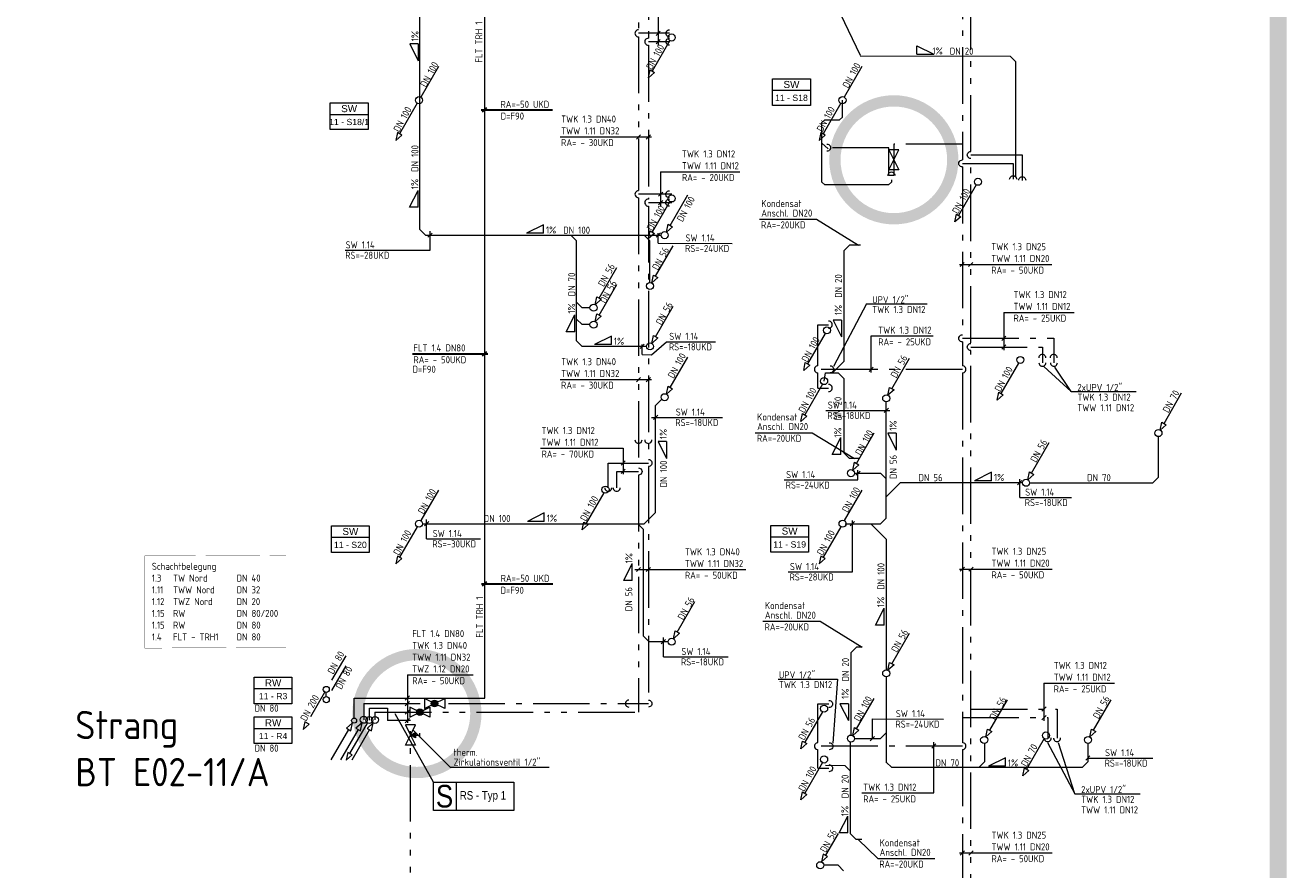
# Model space of a CAD drawing. Header units: metres. Extents: x -5 to 278, y -19 to 180.
# Tile 57 of 59: x 203 to 226, y 135 to 150. Entities that reach past the tile are written whole.
import ezdxf
from ezdxf.enums import TextEntityAlignment as Align

# ---------------------------------------------------------------- set-up
doc = ezdxf.new("R2010")
doc.units = ezdxf.units.M
doc.header["$LTSCALE"] = 0.1
for name, pattern in [('_PGMM_Ge_2Pkt', [16, 10, -2, 0, -2, 0, -2]), ('_PGMM_Ge_3Pkt', [18, 10, -2, 0, -2, 0, -2, 0, -2]), ('_PGMM_Ge_Ku', [6.5, 5, -1.5]), ('_PGMM_Ge_Pkt', [14, 10, -2, 0, -2])]:
    doc.linetypes.add(name, pattern=pattern)
doc.layers.get('0').update_dxf_attribs({"linetype": 'CONTINUOUS', "lineweight": 20})
for name, color, linetype, lineweight in [('A_TWW Bereiter_4', 34, 'CONTINUOUS', 20), ('S_Feuerlöschleitung trocken', 90, '_PGMM_FLT', 20), ('S_Feuerlöschleitung trocken TXT', 52, 'CONTINUOUS', 20), ('S_Kaltwasser', 90, '_PGMM_Ge_Pkt', 20), ('S_Kondensat', 23, 'CONTINUOUS', 20), ('S_Kondensat TXT', 23, 'CONTINUOUS', 20), ('S_Regenwasser', 162, '_PGMM_Ge_Ku', 20), ('S_Regenwasser TXT', 162, 'CONTINUOUS', 20), ('S_Schmutzwasser', 34, 'CONTINUOUS', 20), ('S_Schmutzwasser TXT', 34, 'CONTINUOUS', 20), ('S_Stempel Schott', 125, 'CONTINUOUS', 20), ('S_Symbol Absperrventile', 190, 'CONTINUOUS', 20), ('S_TXT Strang RW', 140, 'CONTINUOUS', 20), ('S_TXT Strang SW', 30, 'CONTINUOUS', 20), ('S_TXT Strangname', 6, 'CONTINUOUS', 20), ('S_TXT_W+K+Z', 125, 'CONTINUOUS', 20), ('S_Warmwasser', 10, '_PGMM_Ge_2Pkt', 20), ('S_Zirkulation', 21, '_PGMM_Ge_3Pkt', 20)]:
    doc.layers.add(name, color=color, linetype=linetype, lineweight=lineweight)
doc.styles.add('ACS_ISOCT', font='ISOCT')
doc.styles.add('Arial', font='arial.ttf')
doc.styles.add('ARIAL_NARROW', font='ARIALN.TTF')
doc.styles.get("Standard").update_dxf_attribs({"font": 'isocp.shx', "height": 0.001})
doc.linetypes.add('_PGMM_FLT', pattern='A,8,0,["FLT",ACS_ISOCT,S=1,R=0,X=0,Y=-0.5],-3.2', length=11.2)

# ---------------------------------------------------------------- blocks, each defined once
blk = doc.blocks.new('Sym_Absperrventile')
at = {"color": 0, "linetype": 'ByBlock', "const_width": 0.1}
blk.add_lwpolyline([(0, -0.522, 1), (0, 0.522, 1), (0, -0.522, -0.209016)], format="xyb", dxfattribs=at)
blk = doc.blocks.new('*U13')
at = {"linetype": 'ByBlock'}
h = blk.add_hatch(color=0, dxfattribs=at)
edge = h.paths.add_edge_path()
edge.add_arc((0, 0), 1.16, 0, 360)
at = {"color": 0, "linetype": 'ByBlock'}
for points in [[(0, 0), (-3.59, 1.79), (-3.59, -1.79), (0, 0)], [(0, 0), (3.59, 1.79), (3.59, -1.79), (0, 0)]]:
    blk.add_lwpolyline(points, dxfattribs=at)
blk.add_circle((0, 0), 1.16, dxfattribs=at)
blk = doc.blocks.new('*U17')
at = {"linetype": 'ByBlock'}
h = blk.add_hatch(color=0, dxfattribs=at)
h.dxf.hatch_style = 1
h.paths.add_polyline_path([(0, 0), (-0.92, 1.72), (0.92, 1.72)])
at = {"color": 0, "linetype": 'ByBlock'}
for points in [[(0, 0), (-3.59, 1.79), (-3.59, -1.79), (0, 0)], [(0, 0), (-0.92, 1.72), (0.92, 1.72), (0, 0)], [(-0.75, 3.2), (0.75, 3.2)], [(0, 1.72), (0, 3.2)], [(0, 0), (3.59, 1.79), (3.59, -1.79), (0, 0)]]:
    blk.add_lwpolyline(points, dxfattribs=at)
blk = doc.blocks.new('*U20')
at = {"color": 0, "linetype": 'ByBlock'}
for p, q in [((-0.099, -0.171), (-0.411, -0.712)), ((-0.031, -0.054), (-0.138, -0.149)), ((-0.138, -0.149), (-0.06, -0.194)), ((-0.06, -0.194), (-0.031, -0.054))]:
    blk.add_line(p, q, dxfattribs=at)
blk.add_circle((0, 0), 0.0625, dxfattribs=at)
blk = doc.blocks.new('*U21')
at = {"color": 0, "linetype": 'ByBlock'}
for p, q in [((-0.344, -0.595), (-0.031, -0.054)), ((-0.383, -0.573), (-0.411, -0.712)), ((-0.411, -0.712), (-0.305, -0.618)), ((-0.305, -0.618), (-0.383, -0.573))]:
    blk.add_line(p, q, dxfattribs=at)
blk.add_circle((0, 0), 0.0625, dxfattribs=at)
blk = doc.blocks.new('*U24')
at = {"color": 0, "linetype": 'ByBlock'}
for points in [[(0, 0), (-3.59, 1.79), (-3.59, -1.79), (0, 0)], [(0, 0), (3.59, 1.79), (3.59, -1.79), (0, 0)]]:
    blk.add_lwpolyline(points, dxfattribs=at)
blk = doc.blocks.new('*U26')
at = {"color": 0, "linetype": 'ByBlock'}
blk.add_wipeout([(0, 0), (0.671, 0), (0.671, -0.473), (0, -0.473)], dxfattribs=at)
blk.add_lwpolyline([(0, 0), (0.671, 0), (0.671, -0.473), (0, -0.473)], close=True, dxfattribs=at)
blk.add_lwpolyline([(0, -0.203), (0.671, -0.203)], dxfattribs=at)
blk.add_lwpolyline([(0, -0.203), (0.671, -0.203)], dxfattribs=at)
at = {"color": 0, "linetype": 'ByBlock', "insert": (0.336, -0.102), "char_height": 0.125, "width": 0.20598, "attachment_point": 5, "style": 'ACS_ISOCT'}
blk.add_mtext('{\\fArial|b0|i0|c0|p34;SW}', dxfattribs=at)
at = {"color": 0, "linetype": 'ByBlock', "style": 'Arial'}
blk.add_attdef('STRANG_NR.', text='', height=0.11, dxfattribs=at).set_placement((0.336, -0.338), align=Align.MIDDLE_CENTER)
blk = doc.blocks.new('*U27')
at = {"color": 0, "linetype": 'ByBlock'}
blk.add_wipeout([(0, 0), (0.671, 0), (0.671, -0.473), (0, -0.473)], dxfattribs=at)
blk.add_lwpolyline([(0, 0), (0.671, 0), (0.671, -0.473), (0, -0.473)], close=True, dxfattribs=at)
blk.add_lwpolyline([(0, -0.203), (0.671, -0.203)], dxfattribs=at)
blk.add_lwpolyline([(0, -0.203), (0.671, -0.203)], dxfattribs=at)
at = {"color": 0, "linetype": 'ByBlock', "insert": (0.336, -0.102), "char_height": 0.125, "width": 0.20598, "attachment_point": 5, "style": 'ACS_ISOCT'}
blk.add_mtext('{\\fArial|b0|i0|c0|p34;RW}', dxfattribs=at)
at = {"color": 0, "linetype": 'ByBlock', "style": 'Arial'}
blk.add_attdef('STRANG_NR.', text='', height=0.11, dxfattribs=at).set_placement((0.336, -0.338), align=Align.MIDDLE_CENTER)

msp = doc.modelspace()

# ---------------------------------------------------------------- linework, layer by layer
at = {"layer": 'S_Feuerlöschleitung trocken', "linetype": '_PGMM_FLT', "ltscale": 2}
for p, q in [((211.464, 138.163), (211.464, 168.906)), ((209.15, 138.163), (211.464, 138.163)), ((209.15, 137.808), (209.15, 138.163)), ((208.743, 137.066), (209.055, 137.607))]:
    msp.add_line(p, q, dxfattribs=at)
at = {"layer": 'S_Feuerlöschleitung trocken', "linetype": 'Continuous', "ltscale": 2}
for p, q in [((209.123, 137.724), (209.016, 137.629)), ((209.094, 137.584), (209.123, 137.724)), ((209.016, 137.629), (209.094, 137.584))]:
    msp.add_line(p, q, dxfattribs=at)
at = {"layer": 'S_Feuerlöschleitung trocken', "linetype": 'Continuous'}
msp.add_ellipse((209.15, 137.764), major_axis=(0, 0.0445), ratio=1, start_param=-1.570796, end_param=4.712389, dxfattribs=at)
at = {"layer": 'S_Feuerlöschleitung trocken TXT', "lineweight": 30}
for p, q in [((211.423, 148.542), (211.498, 148.618)), ((211.399, 148.58), (212.666, 148.58)), ((210.184, 144.26), (211.519, 144.26)), ((211.426, 144.222), (211.502, 144.297)), ((211.403, 140.186), (212.67, 140.186)), ((211.426, 140.148), (211.502, 140.224))]:
    msp.add_line(p, q, dxfattribs=at)
at = {"layer": 'S_Kaltwasser'}
for p, q in [((219.925, 155.687), (219.925, 147.692)), ((214.362, 152.973), (214.362, 149.848)), ((214.738, 149.785), (214.362, 149.785)), ((214.362, 149.723), (214.362, 146.998)), ((219.924, 147.567), (219.924, 144.595)), ((219.925, 147.63), (220.824, 147.629)), ((220.824, 147.63), (220.824, 147.35)), ((214.775, 146.935), (214.362, 146.935)), ((214.362, 146.873), (214.362, 142.387)), ((217.365, 144.045), (217.365, 144.774)), ((217.365, 144.774), (217.554, 144.774)), ((219.924, 144.47), (219.924, 144.045)), ((219.925, 144.533), (221.545, 144.533)), ((221.545, 144.533), (221.545, 144.1)), ((219.925, 143.983), (217.365, 143.983)), ((217.365, 143.652), (217.365, 143.92)), ((219.924, 143.92), (219.925, 137.375)), ((217.365, 143.652), (217.554, 143.652)), ((213.651, 141.887), (213.651, 142.325)), ((213.651, 142.325), (214.362, 142.325)), ((214.362, 142.262), (214.362, 138.127)), ((209.32, 138.065), (209.32, 137.778)), ((209.32, 138.065), (214.362, 138.065)), ((217.365, 137.373), (217.365, 138.059)), ((217.365, 138.059), (217.56, 138.059)), ((219.925, 137.818), (221.435, 137.818)), ((221.435, 137.818), (221.435, 137.457)), ((219.925, 137.312), (217.365, 137.312)), ((217.365, 136.923), (217.365, 137.248)), ((219.925, 137.25), (219.925, 129.984)), ((217.365, 136.923), (217.56, 136.923))]:
    msp.add_line(p, q, dxfattribs=at)
msp.add_lwpolyline([(219.925, 147.971), (218.71, 147.971), (218.71, 147.416), (218.624, 147.416), (218.624, 147.909), (217.525, 147.909)], dxfattribs=at)
at = {"layer": 'S_Kaltwasser', "linetype": 'Continuous'}
for centre, major_axis, start_param, end_param in [((214.362, 149.785), (-0.0625, 0), 4.708766, 7.866194), ((214.362, 146.935), (-0.0625, 0), 4.708766, 7.866194), ((217.555, 144.774), (0.0625, 0), 4.708766, 7.866194), ((221.542, 144.187), (0, 0.0625), 4.708766, 7.866194), ((217.365, 143.983), (0.0442, 0.0442), 0.781775, 3.939203), ((219.924, 143.983), (0.0625, 0), 4.708766, 7.866194), ((221.545, 144.1), (0, -0.0625), 4.708766, 7.866194), ((217.555, 143.652), (0.0625, 0), 4.708766, 7.866194), ((214.362, 142.734), (0, -0.0625), 4.708766, 7.866194), ((213.651, 141.887), (0, -0.0625), 4.708766, 7.866194), ((214.016, 138.065), (-0.0625, 0), 4.708766, 7.866194), ((221.435, 137.455), (0, -0.0625), 4.708766, 7.866194), ((217.365, 137.31), (-0.0625, 0), 4.708766, 7.866194), ((219.925, 137.312), (0.0625, 0), 4.708766, 7.866194)]:
    msp.add_ellipse(centre, major_axis=major_axis, ratio=1, start_param=start_param, end_param=end_param, dxfattribs=at)
at = {"layer": 'S_Kaltwasser', "linetype": 'Continuous', "extrusion": (0, 0, -1)}
for centre, major_axis, start_param, end_param in [((214.735, 149.785), (-0.0625, 0), 4.708766, 7.866194), ((217.525, 147.909), (-0.0442, 0.0442), 0.781775, 3.939203), ((219.924, 147.63), (-0.0625, 0), 4.708766, 7.866194), ((218.667, 147.416), (-0.0442, -0.0442), 0.781775, 3.939203), ((220.824, 147.35), (0.0442, 0.0442), 3.923368, 7.080795), ((214.734, 146.935), (-0.0442, 0.0442), 3.923368, 7.080795), ((219.924, 144.533), (-0.0625, 0), 4.708766, 7.866194), ((217.582, 143.983), (-0.0442, 0.0442), 0.781775, 3.939203), ((214.363, 142.325), (0.0625, 0), 4.708766, 7.866194), ((214.363, 138.065), (0.0625, 0), 4.708766, 7.866194), ((217.561, 138.057), (-0.0442, 0.0442), 0.781775, 3.939203), ((217.567, 137.31), (-0.0442, 0.0442), 0.781775, 3.939203), ((217.561, 136.921), (-0.0442, 0.0442), 0.781775, 3.939203)]:
    msp.add_ellipse(centre, major_axis=major_axis, ratio=1, start_param=start_param, end_param=end_param, dxfattribs=at)
at = {"layer": 'S_Kondensat'}
for p, q in [((218.114, 149.535), (220.768, 149.53)), ((220.768, 149.53), (220.868, 149.43)), ((220.868, 147.394), (220.868, 149.43)), ((217.922, 146.182), (217.822, 146.082)), ((218.122, 146.182), (217.922, 146.182)), ((217.822, 146.082), (217.822, 144.122)), ((217.475, 143.775), (217.5, 143.922)), ((217.5, 143.922), (217.722, 143.922)), ((217.622, 143.922), (217.822, 144.122)), ((217.722, 143.922), (217.822, 143.822)), ((217.822, 143.822), (217.822, 142.503)), ((217.922, 142.403), (217.822, 142.503)), ((218.099, 142.403), (217.922, 142.403)), ((218.048, 139.063), (217.948, 138.963)), ((218.148, 139.063), (218.048, 139.063)), ((217.948, 138.963), (217.948, 137.507)), ((217.94, 135.756), (217.94, 137.383)), ((217.5, 136.974), (217.84, 136.97)), ((217.84, 136.97), (217.94, 136.87)), ((218.04, 135.656), (217.94, 135.756)), ((218.14, 135.656), (218.04, 135.656))]:
    msp.add_line(p, q, dxfattribs=at)
at = {"layer": 'S_Kondensat TXT'}
for p, q in [((217.597, 150.63), (218.111, 149.548)), ((219.12, 149.563), (219.12, 149.713)), ((219.12, 149.713), (219.42, 149.563)), ((219.12, 149.563), (219.42, 149.563)), ((216.33, 146.641), (217.339, 146.641)), ((217.339, 146.641), (218.085, 146.182)), ((217.784, 144.857), (217.634, 144.857)), ((217.634, 144.857), (217.784, 144.557)), ((217.784, 144.857), (217.784, 144.557)), ((216.255, 142.862), (217.265, 142.862)), ((217.265, 142.862), (218.011, 142.403)), ((217.618, 142.475), (217.768, 142.775)), ((217.768, 142.475), (217.768, 142.775)), ((217.768, 142.475), (217.618, 142.475)), ((216.392, 139.522), (217.402, 139.522)), ((217.402, 139.522), (218.148, 139.063)), ((217.905, 138.063), (217.755, 138.063)), ((217.755, 138.063), (217.905, 137.763)), ((217.905, 138.063), (217.905, 137.763)), ((217.743, 135.773), (217.893, 136.073)), ((217.893, 135.773), (217.893, 136.073)), ((217.893, 135.773), (217.743, 135.773)), ((218.425, 135.321), (218.077, 135.656)), ((218.425, 135.321), (219.434, 135.321))]:
    msp.add_line(p, q, dxfattribs=at)
at = {"layer": 'S_Regenwasser'}
for p, q in [((209, 138.911), (208.688, 138.37)), ((209, 138.731), (208.688, 138.189)), ((208.625, 138.261), (208.313, 137.72)), ((208.655, 138.19), (208.655, 138.26)), ((208.274, 137.743), (208.245, 137.603)), ((208.245, 137.603), (208.352, 137.698)), ((208.352, 137.698), (208.274, 137.743))]:
    msp.add_line(p, q, dxfattribs=at)
at = {"layer": 'S_Regenwasser', "linetype": 'Continuous'}
for centre in [(208.655, 138.315), (208.655, 138.135)]:
    msp.add_ellipse(centre, major_axis=(0, 0.055), ratio=1, start_param=-1.570796, end_param=4.712389, dxfattribs=at)
at = {"layer": 'S_Schmutzwasser'}
for p, q in [((210.312, 146.46), (210.312, 151.39)), ((214.744, 149.806), (214.431, 149.265)), ((210.644, 149.345), (210.331, 148.804)), ((214.364, 149.148), (214.392, 149.287)), ((214.392, 149.287), (214.47, 149.242)), ((218.144, 149.345), (217.831, 148.804)), ((214.47, 149.242), (214.364, 149.148)), ((210.269, 148.696), (209.956, 148.155)), ((217.769, 148.696), (217.456, 148.155)), ((209.917, 148.177), (209.889, 148.038)), ((209.995, 148.132), (209.917, 148.177)), ((217.417, 148.177), (217.389, 148.038)), ((217.495, 148.132), (217.417, 148.177)), ((209.889, 148.038), (209.995, 148.132)), ((217.389, 148.038), (217.495, 148.132)), ((214.749, 146.531), (215.061, 147.072)), ((220.169, 147.251), (219.856, 146.709)), ((214.744, 146.956), (214.431, 146.415)), ((219.789, 146.593), (219.817, 146.732)), ((219.895, 146.687), (219.789, 146.593)), ((219.817, 146.732), (219.895, 146.687)), ((210.312, 146.46), (210.412, 146.36)), ((214.364, 146.298), (214.392, 146.437)), ((214.47, 146.392), (214.364, 146.298)), ((214.392, 146.437), (214.47, 146.392)), ((214.681, 146.414), (214.71, 146.554)), ((214.788, 146.509), (214.681, 146.414)), ((214.71, 146.554), (214.788, 146.509)), ((210.412, 146.36), (214.587, 146.36)), ((212.99, 146.36), (213.09, 146.26)), ((213.09, 144.49), (213.09, 146.26)), ((214.29, 146.36), (214.39, 146.26)), ((214.39, 145.522), (214.39, 146.26)), ((214.489, 145.631), (214.801, 146.172)), ((213.489, 145.246), (213.801, 145.787)), ((213.489, 144.946), (213.801, 145.487)), ((214.421, 145.514), (214.45, 145.654)), ((214.528, 145.609), (214.421, 145.514)), ((214.45, 145.654), (214.528, 145.609)), ((213.421, 145.129), (213.45, 145.269)), ((213.45, 145.269), (213.528, 145.224)), ((213.09, 145.175), (213.19, 145.075)), ((213.327, 145.075), (213.19, 145.075)), ((213.528, 145.224), (213.421, 145.129)), ((214.49, 144.561), (214.802, 145.102)), ((213.09, 144.875), (213.19, 144.775)), ((213.421, 144.829), (213.45, 144.969)), ((213.528, 144.924), (213.421, 144.829)), ((213.45, 144.969), (213.528, 144.924)), ((213.327, 144.775), (213.19, 144.775)), ((214.422, 144.444), (214.451, 144.584)), ((214.451, 144.584), (214.529, 144.539)), ((217.494, 144.621), (217.181, 144.08)), ((213.09, 144.49), (213.19, 144.39)), ((214.328, 144.39), (213.19, 144.39)), ((214.529, 144.539), (214.422, 144.444)), ((214.749, 143.661), (215.061, 144.202)), ((218.674, 143.641), (218.986, 144.182)), ((217.114, 143.963), (217.142, 144.102)), ((217.22, 144.057), (217.114, 143.963)), ((217.142, 144.102), (217.22, 144.057)), ((220.919, 144.096), (220.606, 143.555)), ((217.444, 143.721), (217.131, 143.18)), ((214.681, 143.544), (214.71, 143.684)), ((214.788, 143.639), (214.681, 143.544)), ((214.71, 143.684), (214.788, 143.639)), ((218.606, 143.524), (218.635, 143.664)), ((218.713, 143.619), (218.606, 143.524)), ((218.635, 143.664), (218.713, 143.619)), ((220.539, 143.438), (220.567, 143.577)), ((220.645, 143.532), (220.539, 143.438)), ((220.567, 143.577), (220.645, 143.532)), ((223.496, 143.025), (223.808, 143.566)), ((214.489, 143.345), (214.597, 143.452)), ((214.489, 141.45), (214.489, 143.345)), ((218.575, 141.35), (218.575, 143.407)), ((217.064, 143.063), (217.092, 143.202)), ((217.17, 143.157), (217.064, 143.063)), ((217.092, 143.202), (217.17, 143.157)), ((223.428, 142.908), (223.457, 143.047)), ((223.457, 143.047), (223.535, 143.002)), ((218.049, 142.316), (218.361, 142.857)), ((223.535, 143.002), (223.428, 142.908)), ((221.151, 142.146), (221.463, 142.687)), ((223.399, 142.076), (223.399, 142.791)), ((217.981, 142.199), (218.01, 142.339)), ((218.088, 142.294), (217.981, 142.199)), ((218.01, 142.339), (218.088, 142.294)), ((218.013, 142.145), (218.475, 142.145)), ((218.475, 142.145), (218.575, 142.045)), ((221.083, 142.029), (221.112, 142.169)), ((221.19, 142.124), (221.083, 142.029)), ((221.112, 142.169), (221.19, 142.124)), ((218.824, 141.975), (218.575, 141.726)), ((220.99, 141.975), (218.824, 141.975)), ((221.114, 141.976), (223.299, 141.976)), ((223.299, 141.976), (223.399, 142.076)), ((210.644, 141.845), (210.331, 141.304)), ((213.571, 141.799), (213.258, 141.257)), ((218.145, 141.845), (217.832, 141.304)), ((210.362, 141.25), (214.289, 141.25)), ((213.191, 141.14), (213.22, 141.28)), ((213.297, 141.235), (213.191, 141.14)), ((213.22, 141.28), (213.297, 141.235)), ((214.175, 141.25), (214.275, 141.15)), ((214.289, 141.25), (214.489, 141.45)), ((217.845, 141.25), (218.475, 141.25)), ((218.3, 141.25), (218.575, 140.975)), ((218.475, 141.25), (218.575, 141.35)), ((210.269, 141.196), (209.956, 140.655)), ((214.275, 139.26), (214.275, 141.15)), ((217.77, 141.196), (217.457, 140.655)), ((218.575, 140.975), (218.575, 138.662)), ((209.917, 140.677), (209.889, 140.538)), ((209.889, 140.538), (209.995, 140.632)), ((209.995, 140.632), (209.917, 140.677)), ((217.418, 140.677), (217.39, 140.538)), ((217.39, 140.538), (217.496, 140.632)), ((217.496, 140.632), (217.418, 140.677)), ((214.874, 139.331), (215.186, 139.872)), ((214.275, 139.26), (214.375, 139.16)), ((214.806, 139.214), (214.835, 139.354)), ((214.913, 139.309), (214.806, 139.214)), ((214.835, 139.354), (214.913, 139.309)), ((218.674, 138.771), (218.986, 139.312)), ((214.712, 139.16), (214.375, 139.16)), ((218.606, 138.654), (218.635, 138.794)), ((218.635, 138.794), (218.713, 138.749)), ((218.713, 138.749), (218.606, 138.654)), ((218.575, 138.537), (218.575, 137.013)), ((218.049, 137.616), (218.361, 138.157)), ((220.409, 137.592, 3.88), (220.721, 138.133, 3.88)), ((222.249, 137.592, -6.86), (222.561, 138.133, -6.86)), ((217.444, 137.921), (217.131, 137.38)), ((217.981, 137.499), (218.01, 137.639)), ((218.088, 137.594), (217.981, 137.499)), ((218.01, 137.639), (218.088, 137.594)), ((218.013, 137.445), (218.475, 137.445)), ((218.575, 137.545), (218.475, 137.445)), ((220.341, 137.475, 3.88), (220.37, 137.614, 3.88)), ((220.448, 137.569, 3.88), (220.341, 137.475, 3.88)), ((220.37, 137.614, 3.88), (220.448, 137.569, 3.88)), ((221.374, 137.446), (221.061, 136.905)), ((222.181, 137.475, -6.86), (222.21, 137.614, -6.86)), ((222.288, 137.569, -6.86), (222.181, 137.475, -6.86)), ((222.21, 137.614, -6.86), (222.288, 137.569, -6.86)), ((217.064, 137.263), (217.092, 137.402)), ((217.17, 137.357), (217.064, 137.263)), ((217.092, 137.402), (217.17, 137.357)), ((220.314, 137.358), (220.314, 137.033)), ((222.147, 137.358), (222.147, 137.033)), ((217.444, 137.021), (217.131, 136.48)), ((218.575, 137.03), (218.675, 136.93)), ((220.214, 136.933), (220.314, 137.033)), ((222.044, 136.93), (222.147, 137.033)), ((222.044, 136.93), (218.675, 136.93)), ((220.994, 136.788), (221.022, 136.927)), ((221.1, 136.882), (220.994, 136.788)), ((221.022, 136.927), (221.1, 136.882)), ((217.064, 136.363), (217.092, 136.502)), ((217.17, 136.457), (217.064, 136.363)), ((217.092, 136.502), (217.17, 136.457)), ((217.725, 135.766), (217.497, 135.378)), ((217.458, 135.401), (217.429, 135.261)), ((217.429, 135.261), (217.536, 135.356)), ((217.536, 135.356), (217.458, 135.401)), ((217.721, 135.205), (217.47, 135.205)), ((217.721, 135.205), (217.821, 135.105))]:
    msp.add_line(p, q, dxfattribs=at)
for points in [[(218.667, 147.341), (218.667, 147.297), (218.618, 147.254), (217.49, 147.254), (217.436, 147.301), (217.436, 148.357), (217.49, 148.404), (217.747, 148.404), (217.8, 148.452), (217.8, 148.75)], [(217.546, 147.891), (217.436, 147.988)]]:
    msp.add_lwpolyline(points, dxfattribs=at)
at = {"layer": 'S_Schmutzwasser', "linetype": 'Continuous'}
for centre in [(214.775, 149.86), (210.3, 148.75), (217.8, 148.75), (220.2, 147.305), (214.775, 147.01), (214.65, 146.36), (214.39, 145.46), (213.39, 145.075), (213.39, 144.775), (217.525, 144.675), (214.391, 144.39), (220.95, 144.15), (217.475, 143.775), (214.65, 143.49), (218.575, 143.47), (223.397, 142.854), (217.95, 142.145), (213.602, 141.853), (221.052, 141.975), (210.3, 141.25), (217.801, 141.25), (214.775, 139.16), (218.575, 138.6), (217.475, 137.975), (217.95, 137.445), (220.31, 137.421, 3.88), (221.405, 137.5), (222.15, 137.421, -6.86), (217.475, 137.075), (217.406, 135.202)]:
    msp.add_ellipse(centre, major_axis=(0, 0.0625), ratio=1, start_param=-1.570796, end_param=4.712389, dxfattribs=at)
at = {"layer": 'S_Schmutzwasser TXT'}
for p, q in [((210.286, 149.749), (210.136, 149.749)), ((210.136, 149.749), (210.286, 149.449)), ((210.286, 149.749), (210.286, 149.449)), ((210.131, 146.853), (210.281, 147.153)), ((210.281, 146.853), (210.281, 147.153)), ((210.281, 146.853), (210.131, 146.853)), ((210.457, 146.322), (210.532, 146.398)), ((210.495, 146.094), (210.495, 146.433)), ((212.503, 146.543), (212.203, 146.393)), ((212.503, 146.393), (212.203, 146.393)), ((212.503, 146.393), (212.503, 146.543)), ((214.502, 146.325), (214.577, 146.4)), ((214.537, 146.216), (214.537, 146.396)), ((214.537, 146.216), (215.847, 146.215)), ((208.993, 146.095), (210.495, 146.094)), ((212.908, 144.649), (213.058, 144.949)), ((213.058, 144.649), (213.058, 144.949)), ((213.058, 144.649), (212.908, 144.649)), ((213.707, 144.573), (213.407, 144.423)), ((213.707, 144.423), (213.407, 144.423)), ((213.707, 144.423), (213.707, 144.573)), ((214.215, 144.352), (214.29, 144.428)), ((214.25, 144.244), (214.25, 144.424)), ((214.418, 144.243), (214.682, 144.472)), ((214.682, 144.472), (215.552, 144.472)), ((214.25, 144.244), (214.418, 144.243)), ((217.505, 143.257), (218.636, 143.256)), ((218.537, 143.218), (218.613, 143.294)), ((214.418, 143.133), (215.674, 143.132)), ((214.455, 143.098), (214.531, 143.173)), ((218.753, 142.853), (218.603, 142.853)), ((218.603, 142.853), (218.753, 142.553)), ((218.753, 142.853), (218.753, 142.553)), ((214.684, 142.705), (214.534, 142.705)), ((214.534, 142.705), (214.684, 142.405)), ((214.684, 142.705), (214.684, 142.405)), ((218.037, 142.107), (218.112, 142.183)), ((218.074, 142.026), (218.074, 142.201)), ((220.439, 142.162), (220.139, 142.012)), ((220.439, 142.012), (220.439, 142.162)), ((216.766, 142.027), (218.074, 142.026)), ((220.439, 142.012), (220.139, 142.012)), ((220.902, 141.937), (220.978, 142.013)), ((220.94, 141.716), (220.94, 142.04)), ((220.94, 141.716), (221.857, 141.715)), ((210.396, 141.212), (210.472, 141.288)), ((210.434, 140.984), (210.434, 141.323)), ((212.518, 141.44), (212.218, 141.29)), ((212.518, 141.29), (212.218, 141.29)), ((212.518, 141.29), (212.518, 141.44)), ((217.937, 141.212), (218.012, 141.288)), ((217.975, 140.397), (217.975, 141.307)), ((210.434, 140.984), (211.391, 140.983)), ((216.835, 140.398), (217.975, 140.397)), ((218.386, 139.452), (218.536, 139.752)), ((218.536, 139.452), (218.536, 139.752)), ((218.536, 139.452), (218.386, 139.452)), ((214.628, 138.894), (214.628, 139.233)), ((214.59, 139.122), (214.665, 139.198)), ((214.628, 138.894), (215.774, 138.893)), ((218.329, 137.792), (219.591, 137.791)), ((218.329, 137.445), (218.329, 137.792)), ((218.292, 137.407), (218.367, 137.483)), ((220.687, 137.105), (220.387, 136.955)), ((220.687, 136.955), (220.687, 137.105)), ((222.108, 137.064), (222.183, 137.139)), ((222.147, 137.101), (223.296, 137.1)), ((220.687, 136.955), (220.387, 136.955))]:
    msp.add_line(p, q, dxfattribs=at)
at = {"layer": 'S_Stempel Schott'}
for p, q in [((210.558, 136.671), (209.874, 137.885)), ((210.958, 136.671), (210.958, 136.171))]:
    msp.add_line(p, q, dxfattribs=at)
msp.add_lwpolyline([(210.558, 136.671), (211.977, 136.671), (211.977, 136.171), (210.558, 136.171)], close=True, dxfattribs=at)
at = {"layer": 'S_TXT_W+K+Z'}
for p, q in [((214.534, 150.334), (214.534, 149.717)), ((214.497, 149.898), (214.572, 149.973)), ((214.497, 149.748), (214.572, 149.823)), ((212.799, 148.102), (214.418, 148.102)), ((214.15, 148.061), (214.225, 148.136)), ((214.325, 148.061), (214.4, 148.136)), ((214.578, 147.484), (215.982, 147.484)), ((214.578, 147.484), (214.578, 146.867)), ((214.541, 147.048), (214.616, 147.123)), ((214.541, 146.898), (214.616, 146.973)), ((219.871, 145.842), (221.51, 145.842)), ((219.882, 145.802), (219.958, 145.878)), ((220.034, 145.802), (220.109, 145.878)), ((218.225, 145.142), (217.643, 144.033)), ((218.225, 145.142), (219.3, 145.142)), ((220.657, 144.992), (221.904, 144.992)), ((220.657, 144.992), (220.657, 144.325)), ((218.308, 144.577), (219.407, 144.577)), ((218.308, 143.926), (218.308, 144.577)), ((220.62, 144.495), (220.695, 144.571)), ((220.62, 144.342), (220.695, 144.417)), ((218.271, 143.945), (218.346, 144.021)), ((221.364, 144.034), (221.849, 143.589)), ((221.849, 143.589), (221.562, 144.025)), ((212.799, 143.804), (214.418, 143.804)), ((214.15, 143.763), (214.225, 143.838)), ((214.325, 143.763), (214.4, 143.838)), ((221.849, 143.589), (223.004, 143.589)), ((212.452, 142.586), (213.915, 142.586)), ((213.915, 142.586), (213.915, 142.13)), ((213.877, 142.287), (213.952, 142.363)), ((213.877, 142.137), (213.952, 142.213)), ((213.926, 140.243), (214.076, 140.543)), ((214.076, 140.243), (214.076, 140.543)), ((214.123, 140.439), (216.091, 140.439)), ((214.15, 140.401), (214.225, 140.476)), ((214.325, 140.401), (214.4, 140.476)), ((219.875, 140.446), (221.514, 140.446)), ((219.887, 140.407), (219.962, 140.482)), ((220.038, 140.407), (220.113, 140.482)), ((214.076, 140.243), (213.926, 140.243)), ((210.094, 138.573), (211.26, 138.573)), ((210.094, 138.573), (210.094, 137.726)), ((216.662, 138.499), (217.714, 138.499)), ((217.714, 138.499), (217.632, 137.363)), ((221.369, 138.427), (222.616, 138.427)), ((221.369, 138.427), (221.369, 137.759)), ((210.056, 138.126), (210.132, 138.201)), ((210.056, 138.027), (210.132, 138.103)), ((210.056, 137.876), (210.132, 137.951)), ((221.332, 137.93), (221.407, 138.005)), ((210.056, 137.726), (210.132, 137.801)), ((221.332, 137.776), (221.407, 137.852)), ((210.199, 137.59), (210.853, 136.936)), ((219.38, 137.278), (219.455, 137.354)), ((219.417, 136.483), (219.417, 137.383)), ((221.431, 137.377), (221.916, 136.467)), ((221.916, 136.467), (221.629, 137.368)), ((210.85, 136.936), (212.605, 136.936)), ((218.143, 136.483), (219.417, 136.483)), ((221.916, 136.467), (223.071, 136.467)), ((219.875, 135.42), (221.515, 135.42)), ((219.887, 135.381), (219.962, 135.456)), ((220.038, 135.381), (220.114, 135.456))]:
    msp.add_line(p, q, dxfattribs=at)
at = {"layer": 'S_Warmwasser'}
for p, q in [((220.075, 147.841), (220.075, 158.888)), ((214.187, 153.123), (214.187, 149.998)), ((214.737, 149.935), (214.187, 149.935)), ((214.187, 149.873), (214.187, 147.148)), ((220.075, 147.781), (220.984, 147.781)), ((220.075, 144.456), (220.075, 147.717)), ((220.984, 147.782), (220.984, 147.33)), ((214.775, 147.085), (214.187, 147.085)), ((214.187, 147.023), (214.187, 142.237)), ((220.074, 144.379), (221.342, 144.379)), ((221.342, 144.379), (221.342, 144.101)), ((220.075, 130.445), (220.075, 144.317)), ((213.801, 141.887), (213.801, 142.175)), ((213.801, 142.175), (214.187, 142.175)), ((214.187, 142.112), (214.187, 137.914)), ((209.519, 137.914), (214.187, 137.914)), ((209.519, 137.914), (209.519, 137.775)), ((220.075, 137.968), (221.601, 137.968)), ((221.601, 137.968), (221.601, 137.455))]:
    msp.add_line(p, q, dxfattribs=at)
at = {"layer": 'S_Warmwasser', "linetype": 'Continuous'}
for centre, major_axis in [((214.187, 149.935), (-0.0625, 0)), ((214.187, 147.085), (-0.0625, 0)), ((221.339, 144.187), (0, 0.0625)), ((221.342, 144.1), (0, -0.0625)), ((214.187, 142.734), (0, -0.0625)), ((213.801, 141.887), (0, -0.0625)), ((221.601, 137.455), (0, -0.0625))]:
    msp.add_ellipse(centre, major_axis=major_axis, ratio=1, start_param=4.708766, end_param=7.866194, dxfattribs=at)
at = {"layer": 'S_Warmwasser', "linetype": 'Continuous', "extrusion": (0, 0, -1)}
for centre, major_axis, start_param, end_param in [((214.735, 149.935), (-0.0625, 0), 4.708766, 7.866194), ((220.074, 147.78), (-0.0625, 0), 4.708766, 7.866194), ((220.984, 147.333), (0.0442, 0.0442), 3.923368, 7.080795), ((214.734, 147.085), (-0.0442, 0.0442), 3.923368, 7.080795), ((220.074, 144.379), (-0.0625, 0), 4.708766, 7.866194), ((214.188, 142.175), (0.0625, 0), 4.708766, 7.866194)]:
    msp.add_ellipse(centre, major_axis=major_axis, ratio=1, start_param=start_param, end_param=end_param, dxfattribs=at)
at = {"layer": 'S_Zirkulation'}
for p, q in [((209.42, 137.773), (209.42, 137.981)), ((209.42, 137.981), (209.741, 137.981)), ((209.741, 137.981), (209.741, 137.764)), ((210.15, 137.763), (209.741, 137.764)), ((210.15, 129.676), (210.15, 137.763))]:
    msp.add_line(p, q, dxfattribs=at)

# ---------------------------------------------------------------- block references
at = {"layer": 'S_Kaltwasser', "linetype": 'Continuous', "xscale": 0.05, "yscale": 0.05, "zscale": 0.05, "rotation": 270}
msp.add_blockref('*U24', (218.71, 147.694), dxfattribs=at)
at = {"layer": 'S_Kaltwasser', "linetype": 'Continuous', "xscale": 0.05, "yscale": 0.05, "zscale": 0.05}
msp.add_blockref('*U13', (210.575, 138.065), dxfattribs=at)
at = {"layer": 'S_Kaltwasser', "linetype": 'Continuous', "ltscale": 10}
msp.add_blockref('*U20', (209.32, 137.778), dxfattribs=at)
at = {"layer": 'S_Symbol Absperrventile', "xscale": 2, "yscale": 2, "zscale": 2}
for p in [(218.71, 147.694), (210.262, 137.888)]:
    msp.add_blockref('Sym_Absperrventile', p, dxfattribs=at)
at = {"layer": 'S_Warmwasser', "linetype": 'Continuous', "xscale": 0.05, "yscale": 0.05, "zscale": 0.05}
msp.add_blockref('*U13', (210.314, 137.914), dxfattribs=at)
at = {"layer": 'S_Warmwasser', "linetype": 'Continuous', "ltscale": 10}
msp.add_blockref('*U20', (209.519, 137.775), dxfattribs=at)
at = {"layer": 'S_Zirkulation', "linetype": 'Continuous', "ltscale": 10}
msp.add_blockref('*U21', (209.42, 137.773), dxfattribs=at)
at = {"layer": 'S_Zirkulation', "linetype": 'Continuous', "ltscale": 0.001, "xscale": 0.05, "yscale": 0.05, "zscale": 0.05, "rotation": 270}
msp.add_blockref('*U17', (210.148, 137.506), dxfattribs=at)

# ---------------------------------------------------------------- texts
at = {"layer": 'S_Feuerlöschleitung trocken TXT', "lineweight": 30}
for p in [(211.422, 149.416), (211.434, 139.233)]:
    msp.add_text('FLT TRH 1', height=0.125, rotation=90, dxfattribs=at).set_placement(p)
for s, p in [('RA=-50 UKD', (211.742, 148.614)), ('D=F90', (211.746, 148.406)), ('D=F90', (210.183, 143.922)), ('RA=-50 UKD', (211.746, 140.22)), ('D=F90', (211.743, 140.008))]:
    msp.add_text(s, height=0.125, dxfattribs=at).set_placement(p)
at = {"layer": 'S_Feuerlöschleitung trocken TXT', "lineweight": 30, "insert": (210.2, 144.425), "char_height": 0.125, "width": 13.51068, "attachment_point": 1}
msp.add_mtext('FLT 1.4 DN80\\PRA= - 50UKD', dxfattribs=at)
at = {"layer": 'S_Kondensat TXT', "lineweight": 30}
for s, p in [('1%%%', (219.394, 149.559)), ('DN 20', (219.701, 149.555)), ('Anschl. DN20', (216.362, 146.688)), ('Kondensat', (216.362, 146.857)), ('RA=-20UKD', (216.357, 146.479)), ('Anschl. DN20', (216.288, 142.908)), ('Kondensat', (216.288, 143.078)), ('RA=-20UKD', (216.283, 142.7)), ('Anschl. DN20', (216.425, 139.568)), ('Kondensat', (216.425, 139.738)), ('RA=-20UKD', (216.42, 139.359)), ('Kondensat', (218.458, 135.537)), ('Anschl. DN20', (218.458, 135.368)), ('RA=-20UKD', (218.452, 135.159))]:
    msp.add_text(s, height=0.125, dxfattribs=at).set_placement(p)
for s, p in [('DN 20', (217.791, 145.25)), ('1%%%', (217.788, 144.943)), ('DN 20', (217.783, 143.08)), ('1%%%', (217.779, 142.774)), ('DN 20', (217.916, 138.456)), ('1%%%', (217.91, 138.149)), ('DN 20', (217.908, 136.388)), ('1%%%', (217.905, 136.071))]:
    msp.add_text(s, height=0.125, rotation=90, dxfattribs=at).set_placement(p)
at = {"layer": 'S_Regenwasser TXT', "lineweight": 30}
for s, p in [('DN 80', (208.78, 138.573)), ('DN 80', (208.925, 138.305)), ('DN 200', (208.299, 137.741))]:
    msp.add_text(s, height=0.125, rotation=61.3658, dxfattribs=at).set_placement(p)
at = {"layer": 'S_Schmutzwasser TXT'}
for s, rotation, p in [('1%%%', 90, (210.29, 149.793)), ('DN 100', 61.3658, (214.423, 149.279)), ('DN 100', 61.3658, (210.422, 148.969)), ('DN 100', 61.3658, (217.902, 148.951)), ('DN 100', 61.3658, (209.947, 148.174)), ('DN 100', 61.3658, (217.445, 148.177)), ('DN 100', 90, (210.289, 147.481)), ('1%%%', 90, (210.285, 147.174)), ('DN 100', 61.3658, (214.967, 146.584)), ('DN 100', 61.3658, (219.844, 146.725)), ('DN 100', 61.3658, (214.433, 146.426)), ('DN 56', 61.3658, (214.53, 145.728)), ('DN 70', 90, (213.066, 145.277)), ('DN 56', 61.3658, (213.572, 145.436)), ('DN 56', 61.3658, (213.603, 145.14)), ('1%%%', 90, (213.062, 144.97)), ('DN 56', 61.3658, (214.595, 144.756)), ('DN 100', 61.3658, (217.177, 144.099)), ('DN 100', 61.3658, (214.807, 143.811)), ('DN 56', 61.3658, (218.753, 143.818)), ('DN 100', 61.3658, (220.596, 143.574)), ('DN 100', 61.3658, (217.122, 143.2)), ('DN 70', 61.3658, (223.574, 143.202)), ('1%%%', 90, (218.758, 142.897)), ('1%%%', 90, (214.688, 142.748)), ('DN 100', 61.3658, (218.126, 142.448)), ('DN 56', 61.3658, (221.229, 142.324)), ('DN 100', 90, (214.693, 141.893)), ('DN 56', 90, (218.762, 142.041)), ('DN 100', 61.3658, (210.381, 141.408)), ('DN 100', 61.3658, (217.893, 141.438)), ('DN 100', 61.3658, (213.255, 141.282)), ('DN 100', 61.3658, (209.944, 140.677)), ('DN 100', 61.3658, (217.447, 140.676)), ('DN 100', 90, (218.544, 140.08)), ('DN 56', 61.3658, (214.982, 139.533)), ('1%%%', 90, (218.54, 139.773)), ('DN 56', 61.3658, (218.765, 138.96)), ('DN 100', 61.3658, (218.104, 137.736)), ('DN 56', 61.3658, (220.505, 137.764)), ('DN 56', 61.3658, (222.337, 137.782)), ('DN 56', 61.3658, (217.119, 137.404)), ('DN 70', 61.3658, (221.062, 136.936)), ('DN 100', 61.3658, (217.119, 136.497)), ('DN 56', 61.3658, (217.505, 135.417))]:
    msp.add_text(s, height=0.125, rotation=rotation, dxfattribs=at).set_placement(p)
for s, p in [('1%%%', (212.547, 146.389)), ('DN 100', (212.854, 146.386)), ('RS=-24UKD', (215.012, 146.062)), ('RS=-28UKD', (208.991, 145.941)), ('1%%%', (213.75, 144.419)), ('RS=-18UKD', (214.725, 144.32)), ('RS=-18UKD', (214.839, 142.979)), ('RS=-18UKD', (217.533, 143.103)), ('DN 56', (219.146, 142.003)), ('1%%%', (220.483, 142.008)), ('DN 70', (222.133, 142.003)), ('RS=-24UKD', (216.794, 141.872)), ('RS=-18UKD', (221.029, 141.562)), ('DN 100', (211.445, 141.281)), ('1%%%', (212.562, 141.286)), ('RS=-30UKD', (210.534, 140.83)), ('RS=-28UKD', (216.862, 140.244)), ('RS=-18UKD', (214.939, 138.74)), ('RS=-24UKD', (218.738, 137.638)), ('DN 70', (219.447, 136.952)), ('1%%%', (220.729, 136.951)), ('RS=-18UKD', (222.443, 136.947))]:
    msp.add_text(s, height=0.125, dxfattribs=at).set_placement(p)
at = {"layer": 'S_Schmutzwasser TXT', "char_height": 0.125, "width": 13.51068, "attachment_point": 1}
for insert in [(215.019, 146.373), (208.999, 146.251), (214.732, 144.631), (214.846, 143.29), (217.54, 143.413), (216.801, 142.183), (221.036, 141.872), (210.541, 141.14), (216.87, 140.554), (214.946, 139.05), (218.745, 137.949), (222.451, 137.258)]:
    msp.add_mtext('SW 1.14 ', dxfattribs=dict(at, insert=insert))
at = {"layer": 'S_Stempel Schott', "style": 'ARIAL_NARROW'}
for s, height, p in [('S', 0.4, (210.598, 136.225)), ('RS - Typ 1', 0.15, (211.02, 136.365))]:
    msp.add_text(s, height=height, dxfattribs=at).set_placement(p)
at = {"layer": 'S_TXT Strangname', "insert": (204.211, 137.935), "char_height": 0.5, "width": 3.63, "attachment_point": 1, "bg_fill": 3, "box_fill_scale": 1, "bg_fill_color": 256, "bg_fill_transparency": 0}
msp.add_mtext('Strang\\PBT E02-11/A ', dxfattribs=at)
at = {"layer": 'S_TXT_W+K+Z'}
for s, p in [('UPV 1/2"', (218.327, 145.154)), ('TWK 1.3 DN12', (218.327, 144.981)), ('2xUPV 1/2"', (221.96, 143.601)), ('TWK 1.3 DN12', (221.961, 143.428)), ('TWW 1.11 DN12', (221.959, 143.242)), ('UPV 1/2"', (216.674, 138.511)), ('TWK 1.3 DN12', (216.675, 138.338)), ('therm.', (210.91, 137.139)), ('Zirkulationsventil 1/2"', (210.912, 136.965)), ('2xUPV 1/2"', (222.027, 136.479)), ('TWK 1.3 DN12', (222.028, 136.306)), ('TWW 1.11 DN12', (222.026, 136.12))]:
    msp.add_text(s, height=0.125, dxfattribs=at).set_placement(p)
for s, p in [('1%%%', (214.08, 140.548)), ('DN 56', (214.076, 139.7))]:
    msp.add_text(s, height=0.125, rotation=90, dxfattribs=at).set_placement(p)
at = {"layer": 'S_TXT_W+K+Z', "char_height": 0.125, "width": 13.51068, "attachment_point": 1}
for s, insert in [('\\PTWK 1.3 DN40\\PTWW 1.11 DN32\\PRA= - 30UKD', (212.816, 148.687)), ('\\PTWK 1.3 DN12\\PTWW 1.11 DN12\\PRA= - 20UKD', (214.956, 148.069)), ('\\PTWK 1.3 DN25\\PTWW 1.11 DN20\\PRA= - 50UKD', (220.435, 146.427)), ('\\PTWK 1.3 DN12\\PTWW 1.11 DN12\\PRA= - 25UKD', (220.829, 145.578)), ('\\PTWK 1.3 DN12\\PRA= - 25UKD', (218.433, 144.949)), ('\\PTWK 1.3 DN40\\PTWW 1.11 DN32\\PRA= - 30UKD', (212.816, 144.39)), ('\\PTWK 1.3 DN12\\PTWW 1.11 DN12\\PRA= - 70UKD', (212.469, 143.171)), ('\\PTWK 1.3 DN40\\PTWW 1.11 DN32\\PRA= - 50UKD', (215.009, 141.024)), ('\\PTWK 1.3 DN25\\PTWW 1.11 DN20\\PRA= - 50UKD', (220.439, 141.032)), ('FLT 1.4 DN80\\PTWK 1.3 DN40\\PTWW 1.11 DN32\\PTWZ 1.12 DN20\\PRA= - 50UKD', (210.178, 139.366)), ('\\PTWK 1.3 DN12\\PTWW 1.11 DN12\\PRA= - 25UKD', (221.541, 139.012)), ('\\PTWK 1.3 DN12\\PRA= - 25UKD', (218.167, 136.855)), ('\\PTWK 1.3 DN25\\PTWW 1.11 DN20\\PRA= - 50UKD', (220.439, 136.006))]:
    msp.add_mtext(s, dxfattribs=dict(at, insert=insert))
at = {"layer": 'S_TXT_W+K+Z', "insert": (205.567, 140.558), "char_height": 0.125, "width": 2.2576, "attachment_point": 1, "bg_fill": 3, "box_fill_scale": 2, "bg_fill_color": 256, "bg_fill_transparency": 0}
msp.add_mtext('\\A1;\\pxt3,12,15,21;Schachtbelegung\\P1.3^ITW Nord^IDN 40\\P1.11^ITWW Nord^IDN 32\\P1.12^ITWZ Nord^IDN 20\\P1.15^IRW^IDN 80/200\\P1.15^IRW^IDN 80\\P1.4^IFLT - TRH1^IDN 80', dxfattribs=at)

# ---------------------------------------------------------------- next in the draw order: linework, layer by layer
at = {"layer": 'A_TWW Bereiter_4', "const_width": 0.3}
msp.add_lwpolyline([(164.48, 133.391), (164.48, 125.731), (225.52, 125.731), (225.52, 179.271), (164.48, 179.271), (164.48, 138.381), (157.425, 138.381), (157.425, 149.801), (130.525, 149.801), (130.525, 132.701), (157.425, 132.701), (157.425, 133.391)], close=True, dxfattribs=at)
at = {"layer": 'S_TXT_W+K+Z', "const_width": 0.005}
msp.add_lwpolyline([(205.441, 139.047), (207.943, 139.06), (207.943, 140.692), (205.441, 140.679)], close=True, dxfattribs=at)

# ---------------------------------------------------------------- next in the draw order: block references
at = {"layer": 'S_TXT Strang RW', "lineweight": -3}
msp.add_blockref('*U27', (207.378, 138.535), dxfattribs=at).add_auto_attribs({'STRANG_NR.': '11 - R3'})
at = {"layer": 'S_TXT Strang SW', "lineweight": -3}
for p, values in [((216.56, 149.13), {'STRANG_NR.': '11 - S18'}), ((208.725, 148.702), {'STRANG_NR.': '11 - S18/1'}), ((208.747, 141.214), {'STRANG_NR.': '11 - S20'}), ((216.528, 141.221), {'STRANG_NR.': '11 - S19'})]:
    msp.add_blockref('*U26', p, dxfattribs=at).add_auto_attribs(values)

# ---------------------------------------------------------------- next in the draw order: texts
at = {"layer": 'S_TXT Strang RW', "lineweight": -3}
msp.add_text('DN 80', height=0.125, dxfattribs=at).set_placement((207.385, 137.92))

# ---------------------------------------------------------------- next in the draw order: block references
msp.add_blockref('*U27', (207.378, 137.828), dxfattribs=at).add_auto_attribs({'STRANG_NR.': '11 - R4'})

# ---------------------------------------------------------------- next in the draw order: texts
msp.add_text('DN 80', height=0.125, dxfattribs=at).set_placement((207.385, 137.213))

doc.saveas('drawing.dxf')
